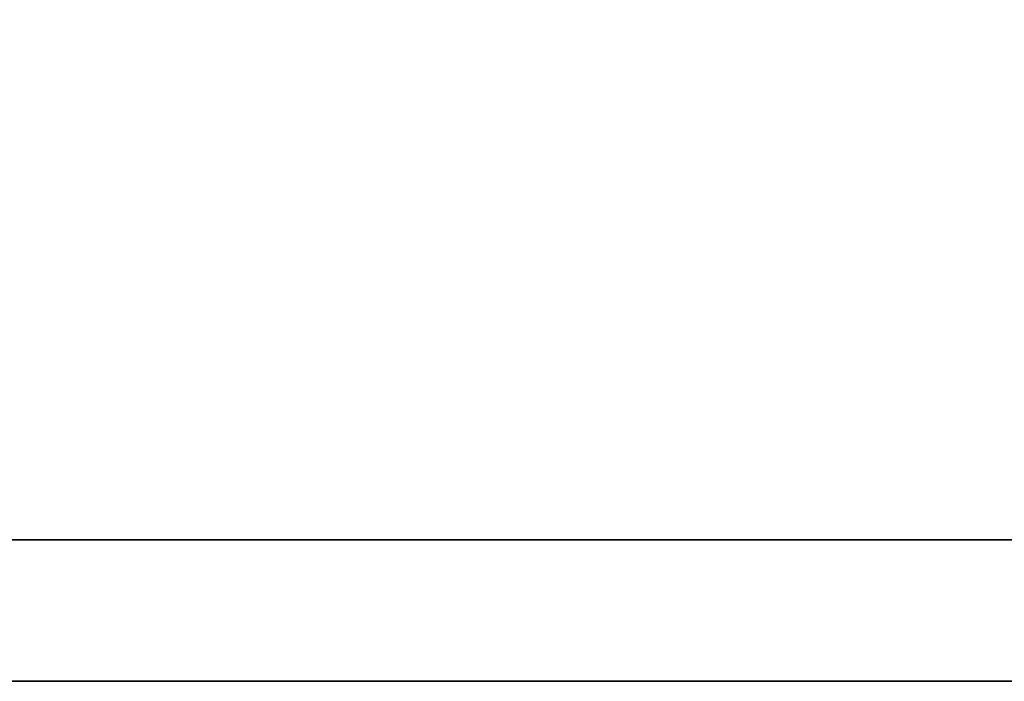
# Model space of a CAD drawing. Header units: inches. Extents: x 52 to 416, y 74 to 247.
# Tile 47 of 63: x 298.741 to 299.894, y 163.377 to 164.152. Entities that reach past the tile are written whole.
import ezdxf

# ---------------------------------------------------------------- set-up
doc = ezdxf.new("R2010")
doc.units = ezdxf.units.IN
doc.header["$LTSCALE"] = 0.25
doc.layers.add('DIM', color=4, linetype='Continuous')
doc.layers.add('layer 1', color=7, linetype='Continuous')

# ---------------------------------------------------------------- blocks, each defined once
blk = doc.blocks.new('TBI MOTION logo(完整正式版)')
at = {"layer": 'layer 1', "color": 22, "lineweight": 35}
blk.add_open_spline([(75.90875, -9.47875), (75.90875, -9.47875), (75.90875, -12.28625), (75.90875, -12.28625), (75.90875, -12.28625), (75.90875, -12.28625), (75.90875, -12.47875), (75.90875, -12.47875), (75.90875, -12.47875), (75.90875, -12.47875), (75.71625, -12.47875), (75.71625, -12.47875), (75.71625, -12.47875), (75.71625, -12.47875), (-88.32875, -12.47875), (-88.32875, -12.47875), (-88.32875, -12.47875), (-88.32875, -12.47875), (-88.32875, -13.29375), (-88.32875, -13.29375), (-88.32875, -13.29375), (-88.32875, -13.29375), (82.89125, -13.29375), (82.89125, -13.29375), (82.89125, -13.29375), (82.89125, -13.29375), (75.90875, -9.47875), (75.90875, -9.47875)], degree=3, knots=[0, 0, 0, 0, 0.1428571, 0.1428571, 0.1428571, 0.1428572, 0.2857143, 0.2857143, 0.2857143, 0.2857143, 0.4285714, 0.4285714, 0.4285714, 0.4285714, 0.5714286, 0.5714286, 0.5714286, 0.5714286, 0.7142857, 0.7142857, 0.7142857, 0.7142857, 0.8571429, 0.8571429, 0.8571429, 0.8571429, 1, 1, 1, 1], dxfattribs=at)

msp = doc.modelspace()

# ---------------------------------------------------------------- block references
at = {"layer": 'DIM', "color": 0, "xscale": 0.2031750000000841, "yscale": 0.2031750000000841, "zscale": 0.2031750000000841}
msp.add_blockref('TBI MOTION logo(完整正式版)', (294.1566, 166.0777), dxfattribs=at)

doc.saveas('drawing.dxf')
